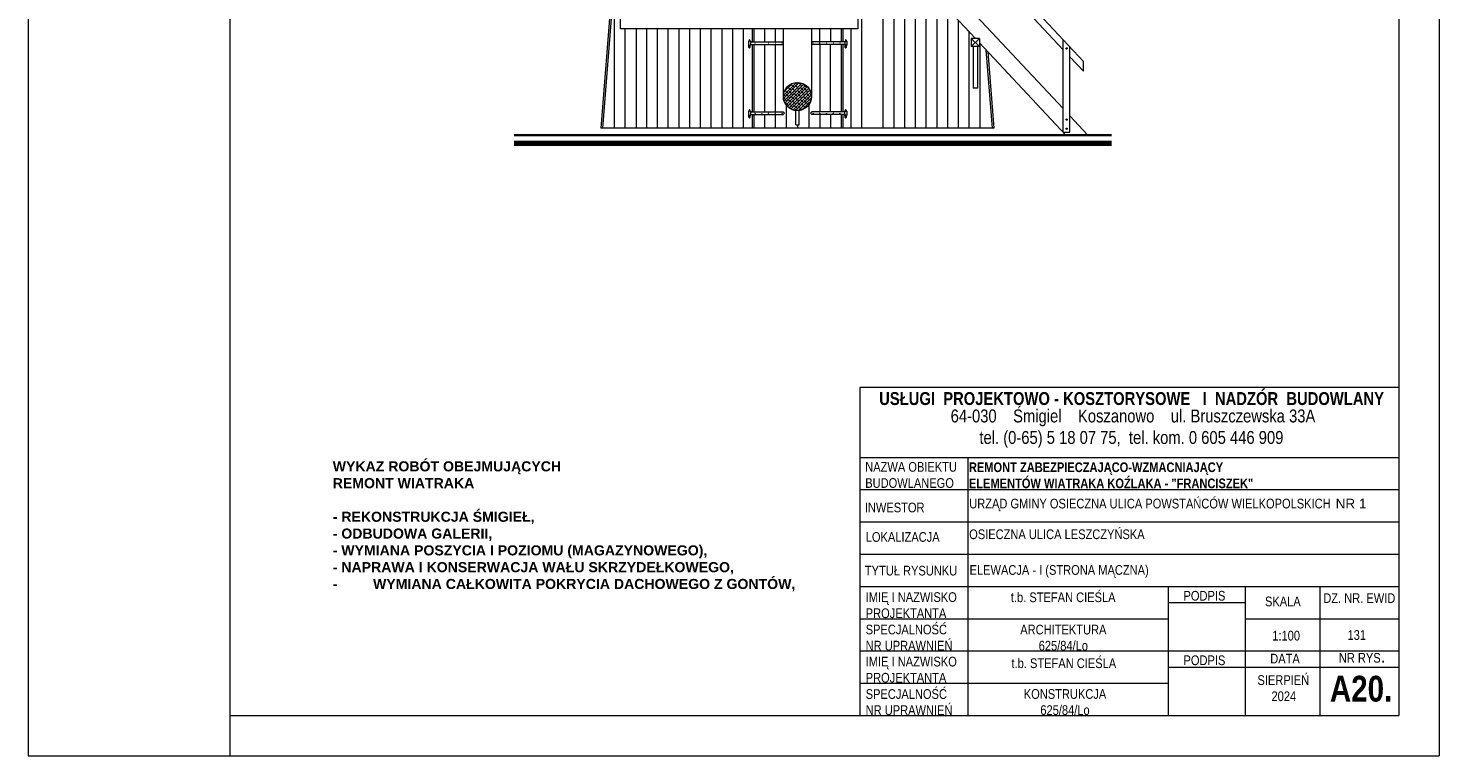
# Model space of a CAD drawing. Header units: millimetres. Extents: x -80660 to 263001, y 590205 to 619905.
# Tile 57 of 64: x 170225 to 191235, y 590205 to 601031. Entities that reach past the tile are written whole.
import ezdxf

# ---------------------------------------------------------------- set-up
doc = ezdxf.new("R2010")
doc.units = ezdxf.units.MM
for name, color, linetype, lineweight in [('l.c. 35', 6, 'Continuous', 35), ('l.c. 5', 8, 'Continuous', 5), ('l.c.9', 3, 'Continuous', 9)]:
    doc.layers.add(name, color=color, linetype=linetype, lineweight=lineweight)

msp = doc.modelspace()

# ---------------------------------------------------------------- hatches: boundary and pattern name
at = {"layer": 'l.c. 5'}
h = msp.add_hatch(dxfattribs=at)
h.set_pattern_fill('ANSI38', color=0, scale=10, style=0)
h.set_pattern_definition([(45, (52672.532, -46070.674), (-22.4506403, 22.4506403), []), (135, (52672.532, -46070.674), (-67.3519209, 22.4506403), [79.375, -47.625])])
h.paths.add_polyline_path([(181464.57, 600013.85, 1), (181883.25, 600013.85, 1)])
at = {"layer": 'l.c.9'}
for points in [[(185689.89, 599670.79, -1), (185669.89, 599670.79, -1)], [(185689.89, 599535.63, -1), (185669.89, 599535.63, -1)]]:
    msp.add_hatch(color=0, dxfattribs=at).paths.add_polyline_path(points)

# ---------------------------------------------------------------- linework, layer by layer
at = {"layer": 'l.c. 35', "color": 0}
for p, q in [((186347.41, 599442.13), (177457.3, 599442.13)), ((186347.41, 599342.13), (177457.3, 599342.13)), ((186347.41, 599337.13), (177457.3, 599337.13)), ((186347.41, 599332.13), (177457.3, 599332.13)), ((186347.41, 599327.13), (177457.3, 599327.13)), ((186347.41, 599322.13), (177457.3, 599322.13)), ((186347.41, 599317.13), (177457.3, 599317.13)), ((186347.41, 599312.13), (177457.3, 599312.13)), ((186347.41, 599307.13), (177457.3, 599307.13)), ((186347.41, 599302.13), (177457.3, 599302.13)), ((186347.41, 599297.13), (177457.3, 599297.13))]:
    msp.add_line(p, q, dxfattribs=at)
at = {"layer": 'l.c. 5', "color": 0}
for p, q in [((182631.98, 599546.13), (182631.98, 602681.47)), ((182951.98, 599546.13), (182951.98, 602340.11)), ((183111.98, 599546.13), (183111.98, 602169.43)), ((183271.98, 599546.13), (183271.98, 601998.75)), ((178951.98, 599546.13), (178951.98, 601806.52)), ((183431.98, 599546.13), (183431.98, 601828.07)), ((183591.98, 599546.13), (183591.98, 601657.39)), ((183751.98, 599546.13), (183751.98, 601486.7)), ((183911.98, 599546.13), (183911.98, 601316.02)), ((184071.98, 599546.13), (184071.98, 601145.34)), ((179111.98, 599546.13), (179111.98, 601023.74)), ((179271.98, 601023.74), (179271.98, 599546.13)), ((179431.98, 599546.13), (179431.98, 601023.74)), ((179591.98, 599546.13), (179591.98, 601023.74)), ((179751.98, 599546.13), (179751.98, 601023.74)), ((179911.98, 599546.13), (179911.98, 601023.74)), ((180071.98, 599546.13), (180071.98, 601023.74)), ((180231.98, 599546.13), (180231.98, 601023.74)), ((180391.98, 599546.13), (180391.98, 601023.74)), ((180551.98, 599546.13), (180551.98, 601023.74)), ((180711.98, 599546.13), (180711.98, 601023.74)), ((180871.98, 599546.13), (180871.98, 601023.74)), ((181184.39, 601023.74), (181184.39, 600828.63)), ((181344.39, 601023.74), (181344.39, 600828.63)), ((182164.83, 601023.74), (182164.92, 600828.63)), ((182471.98, 599546.13), (182471.98, 601023.74)), ((184231.98, 599546.13), (184231.98, 600974.66)), ((181184.39, 600788.63), (181184.39, 599786.13)), ((181344.39, 600788.63), (181344.39, 599786.13)), ((182004.93, 600788.63), (182005.37, 599786.13)), ((182165.37, 599786.13), (182165.37, 600788.63)), ((184391.98, 599546.13), (184391.98, 600803.98)), ((181505.47, 599889.55), (181505.47, 599546.34)), ((181845.32, 599893.68), (181845.47, 599545.92)), ((181184.39, 599746.13), (181184.39, 599546.13)), ((181344.39, 599746.13), (181344.39, 599546.13)), ((181650.45, 599591.61), (181650.45, 599805.83)), ((181700.45, 599591.61), (181700.45, 599806.2)), ((182005.39, 599746.13), (182005.47, 599545.99)), ((182165.39, 599746.13), (182165.47, 599546.06)), ((181650.45, 599591.61), (181700.45, 599591.61)), ((181675.45, 599591.61), (181675.47, 599546.13))]:
    msp.add_line(p, q, dxfattribs=at)
at = {"layer": 'l.c.9', "color": 0}
for p, q in [((170225.06, 619904.52), (170225.06, 590204.52)), ((173225.06, 619904.52), (173225.06, 590204.52)), ((191225.06, 619904.52), (191225.06, 590204.52)), ((190625.06, 619104.52), (190625.06, 590804.52)), ((185929.89, 600537.85), (182429.29, 604272.13)), ((179046.98, 603314.13), (178746.98, 599546.13)), ((179071.98, 603314.13), (178772.06, 599546.13)), ((184323.48, 600877.05), (182181.98, 603161.51)), ((185629.89, 600711.66), (184104.91, 602338.44)), ((185629.89, 599834.35), (184104.91, 601461.13)), ((180999.38, 601023.74), (180999.38, 600828.63)), ((181024.39, 601023.74), (181024.39, 600828.63)), ((181466.44, 599985.98), (181466.44, 601023.74)), ((181884.69, 601023.74), (181884.69, 600017.91)), ((182004.93, 600788.63), (182004.93, 601023.74)), ((182324.83, 601023.74), (182324.92, 600828.63)), ((182349.83, 601023.74), (182349.92, 600828.63)), ((184261.73, 600877.05), (184381.73, 600757.05)), ((184381.73, 600877.05), (184261.73, 600757.05)), ((184381.73, 600877.05), (184261.73, 600877.05)), ((184261.73, 600877.05), (184261.73, 600757.05)), ((184381.73, 600877.05), (184381.73, 600757.05)), ((180973.57, 600838.63), (180943.57, 600838.63)), ((180943.57, 600838.63), (180943.57, 600778.63)), ((180943.57, 600778.63), (180973.57, 600778.63)), ((180953.57, 600853.63), (180953.57, 600838.63)), ((180963.57, 600853.63), (180963.57, 600838.63)), ((180973.57, 600838.63), (180973.57, 600778.63)), ((180973.57, 600828.63), (181463.4, 600828.63)), ((180973.57, 600788.63), (181463.4, 600788.63)), ((180999.38, 600788.63), (180999.38, 599786.13)), ((181024.39, 600788.63), (181024.39, 599786.13)), ((181344.39, 600810.72), (181344.39, 600806.54)), ((182377.37, 600828.63), (181887.55, 600828.63)), ((182377.37, 600788.63), (181887.55, 600788.63)), ((182004.93, 600808.97), (182004.93, 600808.3)), ((182324.93, 600788.63), (182325.37, 599786.13)), ((182349.93, 600788.63), (182350.37, 599786.13)), ((182377.37, 600838.63), (182377.37, 600778.63)), ((182377.37, 600838.63), (182407.37, 600838.63)), ((182407.37, 600778.63), (182377.37, 600778.63)), ((182387.37, 600853.63), (182387.37, 600838.63)), ((182397.37, 600853.63), (182397.37, 600838.63)), ((182407.37, 600838.63), (182407.37, 600778.63)), ((184381.73, 600757.05), (184261.73, 600757.05)), ((184291.73, 600757.05), (184291.73, 600137.05)), ((184351.73, 600757.05), (184351.73, 600137.05)), ((185664.67, 599446.33), (184381.73, 600814.91)), ((184479.18, 600710.96), (184571.9, 599546.13)), ((184506.56, 600681.75), (184596.98, 599546.13)), ((185629.89, 599483.43), (185629.89, 600857.88)), ((185729.89, 599483.43), (185729.89, 600751.2)), ((185929.89, 600391.63), (185729.89, 600604.99)), ((185929.89, 600391.63), (185929.89, 600537.85)), ((184351.73, 600137.05), (184291.73, 600137.05)), ((180944.03, 599796.13), (180944.03, 599736.13)), ((180974.03, 599796.13), (180944.03, 599796.13)), ((180944.03, 599736.13), (180974.03, 599736.13)), ((180954.03, 599811.13), (180954.03, 599796.13)), ((180964.03, 599811.13), (180964.03, 599796.13)), ((180974.03, 599796.13), (180974.03, 599736.13)), ((180974.03, 599786.13), (181463.85, 599786.13)), ((180974.03, 599746.13), (181463.85, 599746.13)), ((180999.38, 599746.13), (180999.38, 599546.13)), ((181024.39, 599746.13), (181024.39, 599546.13)), ((181344.39, 599768.28), (181344.39, 599763.99)), ((181463.85, 599786.13), (181483.85, 599766.13)), ((181483.85, 599766.13), (181463.85, 599746.13)), ((181887.09, 599786.13), (181867.09, 599766.13)), ((181867.09, 599766.13), (181887.09, 599746.13)), ((182376.92, 599786.13), (181887.09, 599786.13)), ((182376.92, 599746.13), (181887.09, 599746.13)), ((182005.38, 599767.9), (182005.38, 599764.36)), ((182325.39, 599746.13), (182325.47, 599546.13)), ((182350.39, 599746.13), (182350.47, 599546.13)), ((182376.92, 599796.13), (182406.92, 599796.13)), ((182376.92, 599796.13), (182376.92, 599736.13)), ((182406.92, 599736.13), (182376.92, 599736.13)), ((182386.92, 599811.13), (182386.92, 599796.13)), ((182396.92, 599811.13), (182396.92, 599796.13)), ((182406.92, 599796.13), (182406.92, 599736.13)), ((185993.63, 599446.33), (185729.89, 599727.68)), ((184596.98, 599546.13), (178746.98, 599546.13)), ((178772.16, 599546.13), (178746.98, 599546.13)), ((181650.47, 599546.13), (181650.47, 599546.12)), ((185629.89, 599483.43), (185729.89, 599483.43)), ((182602.99, 595684.78), (182602.99, 590804.52)), ((190625.06, 595684.78), (182602.99, 595684.78)), ((190625.06, 595684.78), (190625.06, 590804.52)), ((190625.06, 595684.78), (190625.06, 590804.52)), ((190625.06, 595684.78), (190625.06, 590804.52)), ((182602.99, 594644.52), (190625.06, 594644.52)), ((184207.84, 594644.52), (184207.84, 590804.52)), ((182602.99, 594164.52), (190625.06, 594164.52)), ((182602.99, 593684.52), (190625.06, 593684.52)), ((182602.99, 593204.52), (190625.06, 593204.52)), ((182602.99, 592724.52), (190625.06, 592724.52)), ((187192.39, 592724.52), (187192.39, 590804.52)), ((188335.7, 592724.52), (188335.7, 590804.52)), ((189450.3, 592724.52), (189450.3, 590804.52)), ((187192.39, 592484.52), (188335.7, 592484.52)), ((182602.99, 592244.52), (187192.39, 592244.52)), ((188335.7, 592244.52), (190625.06, 592244.52)), ((182602.99, 591764.52), (190625.06, 591764.52)), ((187192.39, 591524.52), (190625.06, 591524.52)), ((182602.99, 591284.52), (187192.39, 591284.52)), ((173225.06, 590804.52), (190625.06, 590804.52)), ((182602.99, 590804.52), (190625.06, 590804.52)), ((170225.06, 590204.52), (191225.06, 590204.52))]:
    msp.add_line(p, q, dxfattribs=at)
msp.add_lwpolyline([(180711.98, 601515.15), (182572, 601515.15), (182572, 601023.74), (179042.1, 601023.74), (179042.1, 601515.15), (180711.98, 601515.15)], dxfattribs=at)
for centre, radius in [((180958.57, 600746.13), 2.15), ((181043.9, 600808.63), 2.15), ((181143.9, 600808.63), 2.15), ((181243.9, 600808.63), 2.15), ((181343.9, 600808.63), 2.15), ((181443.9, 600808.63), 2.15), ((181907.05, 600808.63), 2.15), ((182007.05, 600808.63), 2.15), ((182107.05, 600808.63), 2.15), ((182207.05, 600808.63), 2.15), ((182307.05, 600808.63), 2.15), ((182392.37, 600746.13), 2.15), ((185679.89, 600731.43), 10), ((181673.91, 600013.85), 209.34), ((180959.03, 599703.63), 2.15), ((181044.35, 599766.13), 2.15), ((181144.35, 599766.13), 2.15), ((181244.35, 599766.13), 2.15), ((181344.35, 599766.13), 2.15), ((181444.35, 599766.13), 2.15), ((181906.59, 599766.13), 2.15), ((182006.59, 599766.13), 2.15), ((182106.59, 599766.13), 2.15), ((182206.59, 599766.13), 2.15), ((182306.59, 599766.13), 2.15), ((182391.92, 599703.63), 2.15), ((185679.89, 599670.79), 10), ((185679.89, 599535.63), 10)]:
    msp.add_circle(centre, radius, dxfattribs=at)
for centre, radius, start, end in [((180890.25, 600755.32), 62.81, 351.585195, 21.786174), ((180958.57, 600746.13), 6.19, 164.676281, 15.323719), ((180958.57, 600853.63), 5, 0, 180), ((181026.89, 600755.32), 62.81, 158.213826, 188.414805), ((182324.05, 600755.32), 62.81, 351.585195, 21.786174), ((182392.37, 600746.13), 6.19, 164.676281, 15.323719), ((182392.37, 600853.63), 5, 0, 180), ((182460.69, 600755.32), 62.81, 158.213826, 188.414805), ((180890.71, 599712.82), 62.81, 351.585195, 21.786174), ((180959.03, 599703.63), 6.19, 164.676281, 15.323719), ((180959.03, 599811.13), 5, 0, 180), ((181027.34, 599712.82), 62.81, 158.213826, 188.414805), ((182323.6, 599712.82), 62.81, 351.585195, 21.786174), ((182391.92, 599703.63), 6.19, 164.676281, 15.323719), ((182391.92, 599811.13), 5, 0, 180), ((182460.24, 599712.82), 62.81, 158.213826, 188.414805)]:
    msp.add_arc(centre, radius, start, end, dxfattribs=at)

# ---------------------------------------------------------------- texts
for s, insert, char_height, attachment_point in [('{\\fArial Narrow|b1|i0|c238|p34;USŁUGI  PROJEKTOWO - KOSZTORYSOWE   I  NADZÓR  BUDOWLANY\\fArial Narrow|b0|i0|c238|p34;  \\P                              }', (182890.61, 595616.04), 192, 1), ('{\\fArial|b1|i0|c238|p34;\\P\\pxse0.8125;\\fArial Narrow|b1|i0|c238|p34;\\H0.9x;REMONT ZABEZPIECZAJĄCO-WZMACNIAJĄCY\\PELEMENTÓW WIATRAKA KOŹLAKA - "FRANCISZEK"}', (184225.79, 594836.95), 160, 1), ('{\\fArial Narrow|b0|i0|c238|p34;ELEWACJA - I (STRONA MĄCZNA)}', (184236.08, 593041.23), 144, 1), ('{\\fArial Narrow|b0|i0|c238|p34;t.b. STEFAN CIEŚLA}', (184850.32, 592634.92), 144, 1), ('\\P\\pxse0.83333;{\\fArial Narrow|b0|i0|c238|p34;ARCHITEKTURA\\P625/84/Lo}', (185631.75, 592081.38), 144, 5), ('{\\fArial Narrow|b0|i0|c238|p34;t.b. STEFAN CIEŚLA}', (184860.09, 591653.6), 144, 1), ('\\P\\pxse0.83333;{\\fArial Narrow|b0|i0|c238|p34;KONSTRUKCJA\\P625/84/Lo}', (185656.6, 591122.89), 144, 5)]:
    msp.add_mtext(s, dxfattribs=dict(at, insert=insert, char_height=char_height, attachment_point=attachment_point))
at = {"layer": 'l.c.9', "color": 0, "attachment_point": 1}
for s, insert, char_height, width in [('{\\fArial Narrow|b0|i0|c238|p34;64-030    Śmigiel    Koszanowo    ul. Bruszczewska 33A\\P       tel. (0-65) 5 18 07 75,  tel. kom. 0 605 446 909}', (183954.38, 595357.25), 192, 9160.9283), ('\\pxse0.83333;{\\fArial Narrow|b0|i0|c238|p34;NAZWA OBIEKTU\\PBUDOWLANEGO}', (182683.2, 594575.44), 144, 2016.4477), ('\\pxse0.83333;{\\fArial Narrow|b0|i0|c238|p34;INWESTOR}', (182677.06, 593970.7), 144, 2016.4477), ('{\\fArial Narrow|b0|i0|c238|p34;\\H0.75x;URZĄD GMINY OSIECZNA ULICA POWSTAŃCÓW WIELKOPOLSKICH\\fArial|b1|i0|c238|p34;\\H1.3334x; \\fArial|b0|i0|c238|p34;\\H0.749963x;NR 1\\fArial|b1|i0|c238|p34;\\H1.3334x;  }', (184231.15, 594029.35), 192, 10372.2667), ('{\\fArial Narrow|b0|i0|c238|p34;LOKALIZACJA}', (182690.66, 593532.56), 144, 2016.4477), ('{\\fArial Narrow|b0|i0|c238|p34;\\H0.75x;OSIECZNA ULICA LESZCZYŃSKA\\fArial|b1|i0|c238|p34;\\H1.3333x;       }', (184229.8, 593572.78), 192, 10372.2667), ('{\\fArial Narrow|b0|i0|c238|p34;TYTUŁ RYSUNKU}', (182677.49, 593031.44), 144, 2016.4477), ('\\pxse0.83333;{\\fArial Narrow|b0|i0|c238|p34;IMIĘ I NAZWISKO\\P\\pse0.83333;PROJEKTANTA}', (182690.1, 592637.64), 144, 2016.4477), ('{\\fArial Narrow|b0|i0|c238|p34;PODPIS}', (187420.04, 592657.41), 144, 1173.8496), ('{\\fArial Narrow|b0|i0|c238|p34;SKALA}', (188633.01, 592573.13), 144, 2016.4477), ('{\\fArial|b1|i0|c238|p34;              \\fArial Narrow|b1|i0|c238|p34;   \\fArial Narrow|b0|i0|c238|p34; \\H0.75x; DZ. NR. EWID }', (188167.28, 592622.26), 192, 10372.2667), ('\\pxse0.83333;{\\fArial Narrow|b0|i0|c238|p34;SPECJALNOŚĆ\\PNR UPRAWNIEŃ}', (182689.61, 592155.08), 144, 2016.4477), ('{\\fArial Narrow|b0|i0|c238|p34;1:100}', (188741.67, 592063.74), 144, 779.5872), ('{\\fArial Narrow|b0|i0|c238|p34;131}', (189861.85, 592073.18), 144, 10372.2667), ('\\pxse0.83333;{\\fArial Narrow|b0|i0|c238|p34;IMIĘ I NAZWISKO\\P\\pse0.83333;PROJEKTANTA}', (182690.1, 591677.64), 144, 2016.4477), ('{\\fArial Narrow|b0|i0|c238|p34;PODPIS}', (187420.04, 591697.41), 144, 1173.8496), ('{\\fArial Narrow|b0|i0|c238|p34;DATA}', (188711.44, 591722), 144, 2016.4477), ('{\\fArial Narrow|b0|i0|c238|p34;\\H0.75x;NR RYS}.', (189732.14, 591782.08), 192, 1277.9176), ('{\\fArial|b1|i0|c238|p34;  \\fArial Narrow|b0|i0|c238|p34;SIERPIEŃ\\P       2024}', (188409.05, 591402.64), 144, 2269.3647), ('\\pxse0.83333;{\\fArial Narrow|b0|i0|c238|p34;SPECJALNOŚĆ\\PNR UPRAWNIEŃ}', (182689.61, 591195.08), 144, 2016.4477), ('{\\fArial Narrow|b1|i0|c238|p34;A20.}', (189598.91, 591394.59), 384, 6664.5333)]:
    msp.add_mtext(s, dxfattribs=dict(at, insert=insert, char_height=char_height, width=width))
at = {"layer": 'l.c.9', "color": 1, "insert": (174757.39, 594586.43), "char_height": 150, "width": 8643.5556, "attachment_point": 1}
msp.add_mtext('{\\fArial|b1|i0|c238|p34;WYKAZ ROBÓT OBEJMUJĄCYCH\\PREMONT WIATRAKA\\P \\P- REKONSTRUKCJA ŚMIGIEŁ,\\P- ODBUDOWA GALERII,\\P- WYMIANA POSZYCIA I POZIOMU (MAGAZYNOWEGO),\\P- NAPRAWA I KONSERWACJA WAŁU SKRZYDEŁKOWEGO,\\P\\pxi-0.666667,l0.666667,t0;-^IWYMIANA CAŁKOWITA POKRYCIA DACHOWEGO Z GONTÓW,}', dxfattribs=at)

doc.saveas('drawing.dxf')
